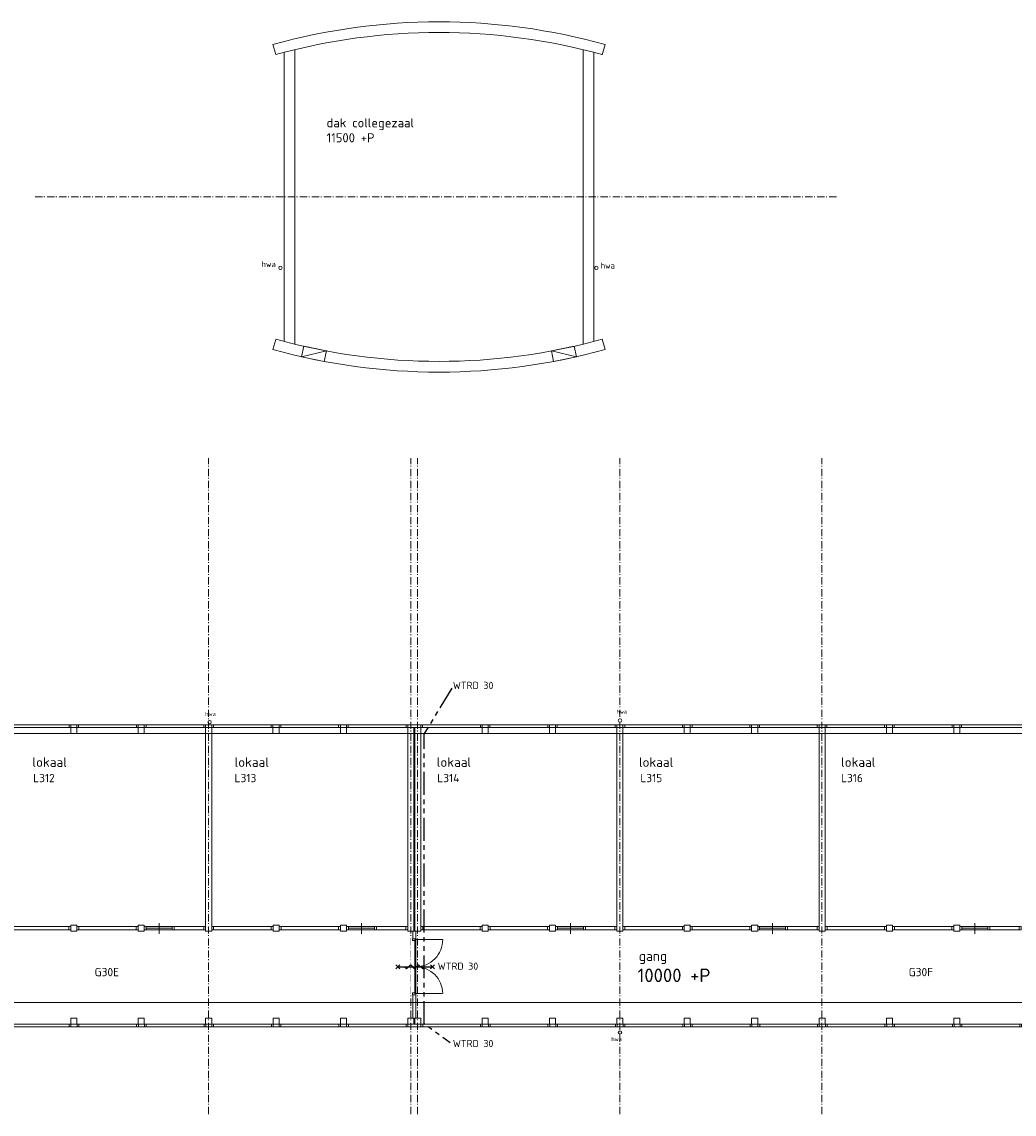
# Model space of a CAD drawing. Header units: millimetres. Extents: x -126050 to 29524, y -41406 to 36511.
# Tile 8 of 14: x -69407 to -35045, y -11650 to 26156. Entities that reach past the tile are written whole.
import ezdxf

# ---------------------------------------------------------------- set-up
doc = ezdxf.new("R2010")
doc.units = ezdxf.units.MM
doc.header["$LTSCALE"] = 100
for name, pattern in [('B0202', [28.125, 18.75, -3.125, 3.125, -3.125]), ('PHANTOM2', [31.75, 15.875, -3.175, 3.175, -3.175, 3.175, -3.175]), ('STYLE_06', [0.416656, 0.25, -0.083313, 0.027771, -0.055573])]:
    doc.linetypes.add(name, pattern=pattern)
for name, color, linetype in [('AL65_BEVEILIGING', 1, 'Continuous'), ('AT25_TEKST', 2, 'Continuous'), ('br.compartimentering', 4, 'B0202')]:
    doc.layers.add(name, color=color, linetype=linetype)
doc.layers.add('None', color=7, linetype='Continuous', lineweight=5)
doc.styles.add('03_100', font='isocpeur.ttf')
doc.styles.add('Tekton Plus Regular', font='isocpeur.ttf')

# ---------------------------------------------------------------- blocks, each defined once
blk = doc.blocks.new('Group-49')
at = {"color": 8, "linetype": 'Continuous', "lineweight": 5}
blk.add_wipeout([(6613.5, -2012.7), (13403.5, -2012.7), (13403.5, -2126.7), (6613.5, -2126.7)], dxfattribs=at).dxf.layer = 'None'
at = {"layer": 'None', "color": 8, "linetype": 'Continuous', "lineweight": 5}
blk.add_lwpolyline([(6613.5, -2012.7), (13403.5, -2012.7), (13403.5, -2126.7), (6613.5, -2126.7)], close=True, dxfattribs=at)
at = {"color": 8, "linetype": 'Continuous', "lineweight": 5}
for points in [[(6613.5, -2012.7), (6680.5, -2012.7), (6680.5, -2126.7), (6613.5, -2126.7)], [(8670.5, -2012.7), (8737.5, -2012.7), (8737.5, -2126.7), (8670.5, -2126.7)], [(8947.5, -2012.7), (9014.5, -2012.7), (9014.5, -2126.7), (8947.5, -2126.7)], [(11003.5, -2012.7), (11070.5, -2012.7), (11070.5, -2126.7), (11003.5, -2126.7)], [(11280.5, -2012.7), (11347.5, -2012.7), (11347.5, -2126.7), (11280.5, -2126.7)], [(12247.5, -2012.7), (12314.5, -2012.7), (12314.5, -2126.7), (12247.5, -2126.7)], [(13336.5, -2012.7), (13403.5, -2012.7), (13403.5, -2126.7), (13336.5, -2126.7)]]:
    blk.add_wipeout(points, dxfattribs=at).dxf.layer = 'None'
at = {"layer": 'None', "color": 8, "linetype": 'Continuous', "lineweight": 5}
for points in [[(6613.5, -2012.7), (6680.5, -2012.7), (6680.5, -2126.7), (6613.5, -2126.7)], [(8670.5, -2012.7), (8737.5, -2012.7), (8737.5, -2126.7), (8670.5, -2126.7)], [(8947.5, -2012.7), (9014.5, -2012.7), (9014.5, -2126.7), (8947.5, -2126.7)], [(11003.5, -2012.7), (11070.5, -2012.7), (11070.5, -2126.7), (11003.5, -2126.7)], [(11280.5, -2012.7), (11347.5, -2012.7), (11347.5, -2126.7), (11280.5, -2126.7)], [(12247.5, -2012.7), (12314.5, -2012.7), (12314.5, -2126.7), (12247.5, -2126.7)], [(13336.5, -2012.7), (13403.5, -2012.7), (13403.5, -2126.7), (13336.5, -2126.7)]]:
    blk.add_lwpolyline(points, close=True, dxfattribs=at)
at = {"color": 8, "linetype": 'Continuous', "lineweight": 5}
blk.add_wipeout([(11347.5, -2069.7), (12247.5, -2069.7), (12247.5, -2126.7), (11347.5, -2126.7)], dxfattribs=at).dxf.layer = 'None'
at = {"layer": 'None', "color": 8, "linetype": 'Continuous', "lineweight": 5}
blk.add_line((11797.5, -1899.7), (11797.5, -2269.7), dxfattribs=at)
blk.add_lwpolyline([(11347.5, -2069.7), (12247.5, -2069.7), (12247.5, -2126.7), (11347.5, -2126.7)], close=True, dxfattribs=at)
blk = doc.blocks.new('Group-50')
at = {"color": 8, "linetype": 'Continuous', "lineweight": 5}
blk.add_wipeout([(13853.5, -2012.7), (20643.5, -2012.7), (20643.5, -2126.7), (13853.5, -2126.7)], dxfattribs=at).dxf.layer = 'None'
at = {"layer": 'None', "color": 8, "linetype": 'Continuous', "lineweight": 5}
blk.add_lwpolyline([(13853.5, -2012.7), (20643.5, -2012.7), (20643.5, -2126.7), (13853.5, -2126.7)], close=True, dxfattribs=at)
at = {"color": 8, "linetype": 'Continuous', "lineweight": 5}
for points in [[(13853.5, -2012.7), (13920.5, -2012.7), (13920.5, -2126.7), (13853.5, -2126.7)], [(15910.5, -2012.7), (15977.5, -2012.7), (15977.5, -2126.7), (15910.5, -2126.7)], [(16187.5, -2012.7), (16254.5, -2012.7), (16254.5, -2126.7), (16187.5, -2126.7)], [(18243.5, -2012.7), (18310.5, -2012.7), (18310.5, -2126.7), (18243.5, -2126.7)], [(18520.5, -2012.7), (18587.5, -2012.7), (18587.5, -2126.7), (18520.5, -2126.7)], [(19487.5, -2012.7), (19554.5, -2012.7), (19554.5, -2126.7), (19487.5, -2126.7)], [(20576.5, -2012.7), (20643.5, -2012.7), (20643.5, -2126.7), (20576.5, -2126.7)]]:
    blk.add_wipeout(points, dxfattribs=at).dxf.layer = 'None'
at = {"layer": 'None', "color": 8, "linetype": 'Continuous', "lineweight": 5}
for points in [[(13853.5, -2012.7), (13920.5, -2012.7), (13920.5, -2126.7), (13853.5, -2126.7)], [(15910.5, -2012.7), (15977.5, -2012.7), (15977.5, -2126.7), (15910.5, -2126.7)], [(16187.5, -2012.7), (16254.5, -2012.7), (16254.5, -2126.7), (16187.5, -2126.7)], [(18243.5, -2012.7), (18310.5, -2012.7), (18310.5, -2126.7), (18243.5, -2126.7)], [(18520.5, -2012.7), (18587.5, -2012.7), (18587.5, -2126.7), (18520.5, -2126.7)], [(19487.5, -2012.7), (19554.5, -2012.7), (19554.5, -2126.7), (19487.5, -2126.7)], [(20576.5, -2012.7), (20643.5, -2012.7), (20643.5, -2126.7), (20576.5, -2126.7)]]:
    blk.add_lwpolyline(points, close=True, dxfattribs=at)
at = {"color": 8, "linetype": 'Continuous', "lineweight": 5}
blk.add_wipeout([(18587.5, -2069.7), (19487.5, -2069.7), (19487.5, -2126.7), (18587.5, -2126.7)], dxfattribs=at).dxf.layer = 'None'
at = {"layer": 'None', "color": 8, "linetype": 'Continuous', "lineweight": 5}
blk.add_line((19037.5, -1899.7), (19037.5, -2269.7), dxfattribs=at)
blk.add_lwpolyline([(18587.5, -2069.7), (19487.5, -2069.7), (19487.5, -2126.7), (18587.5, -2126.7)], close=True, dxfattribs=at)
blk = doc.blocks.new('Group-51')
at = {"color": 8, "linetype": 'Continuous', "lineweight": 5}
blk.add_wipeout([(20853.5, -2012.7), (27643.5, -2012.7), (27643.5, -2126.7), (20853.5, -2126.7)], dxfattribs=at).dxf.layer = 'None'
at = {"layer": 'None', "color": 8, "linetype": 'Continuous', "lineweight": 5}
blk.add_lwpolyline([(20853.5, -2012.7), (27643.5, -2012.7), (27643.5, -2126.7), (20853.5, -2126.7)], close=True, dxfattribs=at)
at = {"color": 8, "linetype": 'Continuous', "lineweight": 5}
for points in [[(20853.5, -2012.7), (20920.5, -2012.7), (20920.5, -2126.7), (20853.5, -2126.7)], [(22910.5, -2012.7), (22977.5, -2012.7), (22977.5, -2126.7), (22910.5, -2126.7)], [(23187.5, -2012.7), (23254.5, -2012.7), (23254.5, -2126.7), (23187.5, -2126.7)], [(25243.5, -2012.7), (25310.5, -2012.7), (25310.5, -2126.7), (25243.5, -2126.7)], [(25520.5, -2012.7), (25587.5, -2012.7), (25587.5, -2126.7), (25520.5, -2126.7)], [(26487.5, -2012.7), (26554.5, -2012.7), (26554.5, -2126.7), (26487.5, -2126.7)], [(27576.5, -2012.7), (27643.5, -2012.7), (27643.5, -2126.7), (27576.5, -2126.7)]]:
    blk.add_wipeout(points, dxfattribs=at).dxf.layer = 'None'
at = {"layer": 'None', "color": 8, "linetype": 'Continuous', "lineweight": 5}
for points in [[(20853.5, -2012.7), (20920.5, -2012.7), (20920.5, -2126.7), (20853.5, -2126.7)], [(22910.5, -2012.7), (22977.5, -2012.7), (22977.5, -2126.7), (22910.5, -2126.7)], [(23187.5, -2012.7), (23254.5, -2012.7), (23254.5, -2126.7), (23187.5, -2126.7)], [(25243.5, -2012.7), (25310.5, -2012.7), (25310.5, -2126.7), (25243.5, -2126.7)], [(25520.5, -2012.7), (25587.5, -2012.7), (25587.5, -2126.7), (25520.5, -2126.7)], [(26487.5, -2012.7), (26554.5, -2012.7), (26554.5, -2126.7), (26487.5, -2126.7)], [(27576.5, -2012.7), (27643.5, -2012.7), (27643.5, -2126.7), (27576.5, -2126.7)]]:
    blk.add_lwpolyline(points, close=True, dxfattribs=at)
at = {"color": 8, "linetype": 'Continuous', "lineweight": 5}
blk.add_wipeout([(25587.5, -2069.7), (26487.5, -2069.7), (26487.5, -2126.7), (25587.5, -2126.7)], dxfattribs=at).dxf.layer = 'None'
at = {"layer": 'None', "color": 8, "linetype": 'Continuous', "lineweight": 5}
blk.add_line((26037.5, -1899.7), (26037.5, -2269.7), dxfattribs=at)
blk.add_lwpolyline([(25587.5, -2069.7), (26487.5, -2069.7), (26487.5, -2126.7), (25587.5, -2126.7)], close=True, dxfattribs=at)
blk = doc.blocks.new('Group-52')
at = {"color": 8, "linetype": 'Continuous', "lineweight": 5}
blk.add_wipeout([(27853.5, -2012.7), (34643.5, -2012.7), (34643.5, -2126.7), (27853.5, -2126.7)], dxfattribs=at).dxf.layer = 'None'
at = {"layer": 'None', "color": 8, "linetype": 'Continuous', "lineweight": 5}
blk.add_lwpolyline([(27853.5, -2012.7), (34643.5, -2012.7), (34643.5, -2126.7), (27853.5, -2126.7)], close=True, dxfattribs=at)
at = {"color": 8, "linetype": 'Continuous', "lineweight": 5}
for points in [[(27853.5, -2012.7), (27920.5, -2012.7), (27920.5, -2126.7), (27853.5, -2126.7)], [(29910.5, -2012.7), (29977.5, -2012.7), (29977.5, -2126.7), (29910.5, -2126.7)], [(30187.5, -2012.7), (30254.5, -2012.7), (30254.5, -2126.7), (30187.5, -2126.7)], [(32243.5, -2012.7), (32310.5, -2012.7), (32310.5, -2126.7), (32243.5, -2126.7)], [(32520.5, -2012.7), (32587.5, -2012.7), (32587.5, -2126.7), (32520.5, -2126.7)], [(33487.5, -2012.7), (33554.5, -2012.7), (33554.5, -2126.7), (33487.5, -2126.7)], [(34576.5, -2012.7), (34643.5, -2012.7), (34643.5, -2126.7), (34576.5, -2126.7)]]:
    blk.add_wipeout(points, dxfattribs=at).dxf.layer = 'None'
at = {"layer": 'None', "color": 8, "linetype": 'Continuous', "lineweight": 5}
for points in [[(27853.5, -2012.7), (27920.5, -2012.7), (27920.5, -2126.7), (27853.5, -2126.7)], [(29910.5, -2012.7), (29977.5, -2012.7), (29977.5, -2126.7), (29910.5, -2126.7)], [(30187.5, -2012.7), (30254.5, -2012.7), (30254.5, -2126.7), (30187.5, -2126.7)], [(32243.5, -2012.7), (32310.5, -2012.7), (32310.5, -2126.7), (32243.5, -2126.7)], [(32520.5, -2012.7), (32587.5, -2012.7), (32587.5, -2126.7), (32520.5, -2126.7)], [(33487.5, -2012.7), (33554.5, -2012.7), (33554.5, -2126.7), (33487.5, -2126.7)], [(34576.5, -2012.7), (34643.5, -2012.7), (34643.5, -2126.7), (34576.5, -2126.7)]]:
    blk.add_lwpolyline(points, close=True, dxfattribs=at)
at = {"color": 8, "linetype": 'Continuous', "lineweight": 5}
blk.add_wipeout([(32587.5, -2069.7), (33487.5, -2069.7), (33487.5, -2126.7), (32587.5, -2126.7)], dxfattribs=at).dxf.layer = 'None'
at = {"layer": 'None', "color": 8, "linetype": 'Continuous', "lineweight": 5}
blk.add_line((33037.5, -1899.7), (33037.5, -2269.7), dxfattribs=at)
blk.add_lwpolyline([(32587.5, -2069.7), (33487.5, -2069.7), (33487.5, -2126.7), (32587.5, -2126.7)], close=True, dxfattribs=at)
blk = doc.blocks.new('Group-54')
at = {"color": 8, "linetype": 'Continuous', "lineweight": 5}
blk.add_wipeout([(-386.5, -2012.7), (6403.5, -2012.7), (6403.5, -2126.7), (-386.5, -2126.7)], dxfattribs=at).dxf.layer = 'None'
at = {"layer": 'None', "color": 8, "linetype": 'Continuous', "lineweight": 5}
blk.add_lwpolyline([(-386.5, -2012.7), (6403.5, -2012.7), (6403.5, -2126.7), (-386.5, -2126.7)], close=True, dxfattribs=at)
at = {"color": 8, "linetype": 'Continuous', "lineweight": 5}
for points in [[(-386.5, -2012.7), (-319.5, -2012.7), (-319.5, -2126.7), (-386.5, -2126.7)], [(1670.5, -2012.7), (1737.5, -2012.7), (1737.5, -2126.7), (1670.5, -2126.7)], [(1947.5, -2012.7), (2014.5, -2012.7), (2014.5, -2126.7), (1947.5, -2126.7)], [(4003.5, -2012.7), (4070.5, -2012.7), (4070.5, -2126.7), (4003.5, -2126.7)], [(4280.5, -2012.7), (4347.5, -2012.7), (4347.5, -2126.7), (4280.5, -2126.7)], [(5247.5, -2012.7), (5314.5, -2012.7), (5314.5, -2126.7), (5247.5, -2126.7)], [(6336.5, -2012.7), (6403.5, -2012.7), (6403.5, -2126.7), (6336.5, -2126.7)]]:
    blk.add_wipeout(points, dxfattribs=at).dxf.layer = 'None'
at = {"layer": 'None', "color": 8, "linetype": 'Continuous', "lineweight": 5}
for points in [[(-386.5, -2012.7), (-319.5, -2012.7), (-319.5, -2126.7), (-386.5, -2126.7)], [(1670.5, -2012.7), (1737.5, -2012.7), (1737.5, -2126.7), (1670.5, -2126.7)], [(1947.5, -2012.7), (2014.5, -2012.7), (2014.5, -2126.7), (1947.5, -2126.7)], [(4003.5, -2012.7), (4070.5, -2012.7), (4070.5, -2126.7), (4003.5, -2126.7)], [(4280.5, -2012.7), (4347.5, -2012.7), (4347.5, -2126.7), (4280.5, -2126.7)], [(5247.5, -2012.7), (5314.5, -2012.7), (5314.5, -2126.7), (5247.5, -2126.7)], [(6336.5, -2012.7), (6403.5, -2012.7), (6403.5, -2126.7), (6336.5, -2126.7)]]:
    blk.add_lwpolyline(points, close=True, dxfattribs=at)
at = {"color": 8, "linetype": 'Continuous', "lineweight": 5}
blk.add_wipeout([(4347.5, -2069.7), (5247.5, -2069.7), (5247.5, -2126.7), (4347.5, -2126.7)], dxfattribs=at).dxf.layer = 'None'
at = {"layer": 'None', "color": 8, "linetype": 'Continuous', "lineweight": 5}
blk.add_line((4797.5, -1899.7), (4797.5, -2269.7), dxfattribs=at)
blk.add_lwpolyline([(4347.5, -2069.7), (5247.5, -2069.7), (5247.5, -2126.7), (4347.5, -2126.7)], close=True, dxfattribs=at)
blk = doc.blocks.new('Group-58')
at = {"color": 8, "linetype": 'Continuous', "lineweight": 5}
blk.add_wipeout([(-7305.5, -5397.7), (41538.5, -5397.7), (41538.5, -5487.7), (-7305.5, -5487.7)], dxfattribs=at).dxf.layer = 'None'
at = {"layer": 'None', "color": 8, "linetype": 'Continuous', "lineweight": 5}
blk.add_lwpolyline([(-7305.5, -5397.7), (41538.5, -5397.7), (41538.5, -5487.7), (-7305.5, -5487.7)], close=True, dxfattribs=at)
at = {"color": 8, "linetype": 'Continuous', "lineweight": 5}
for points in [[(-7325.5, -5396.7), (-7265.5, -5396.7), (-7265.5, -5486.7), (-7325.5, -5486.7)], [(-5322.5, -5397.7), (-5262.5, -5397.7), (-5262.5, -5487.7), (-5322.5, -5487.7)], [(-5051.5, -5397.7), (-4992.5, -5397.7), (-4992.5, -5487.7), (-5051.5, -5487.7)], [(-2988.5, -5397.7), (-2928.5, -5397.7), (-2928.5, -5487.7), (-2988.5, -5487.7)], [(-2718.5, -5397.7), (-2658.5, -5397.7), (-2658.5, -5487.7), (-2718.5, -5487.7)], [(-654.5, -5397.7), (-594.5, -5397.7), (-594.5, -5487.7), (-654.5, -5487.7)], [(-384.5, -5397.7), (-324.5, -5397.7), (-324.5, -5487.7), (-384.5, -5487.7)], [(1679.5, -5397.7), (1739.5, -5397.7), (1739.5, -5487.7), (1679.5, -5487.7)], [(1949.5, -5397.7), (2009.5, -5397.7), (2009.5, -5487.7), (1949.5, -5487.7)], [(4013.5, -5397.7), (4073.5, -5397.7), (4073.5, -5487.7), (4013.5, -5487.7)], [(4283.5, -5397.7), (4343.5, -5397.7), (4343.5, -5487.7), (4283.5, -5487.7)], [(6347.5, -5397.7), (6407.5, -5397.7), (6407.5, -5487.7), (6347.5, -5487.7)], [(6617.5, -5397.7), (6677.5, -5397.7), (6677.5, -5487.7), (6617.5, -5487.7)], [(8681.5, -5397.7), (8741.5, -5397.7), (8741.5, -5487.7), (8681.5, -5487.7)], [(8951.5, -5397.7), (9011.5, -5397.7), (9011.5, -5487.7), (8951.5, -5487.7)], [(11015.5, -5397.7), (11075.5, -5397.7), (11075.5, -5487.7), (11015.5, -5487.7)], [(11285.5, -5397.7), (11345.5, -5397.7), (11345.5, -5487.7), (11285.5, -5487.7)], [(13349.5, -5397.7), (13409.5, -5397.7), (13409.5, -5487.7), (13349.5, -5487.7)], [(13859.5, -5397.7), (13919.5, -5397.7), (13919.5, -5487.7), (13859.5, -5487.7)], [(15923.5, -5397.7), (15983.5, -5397.7), (15983.5, -5487.7), (15923.5, -5487.7)], [(16193.5, -5397.7), (16253.5, -5397.7), (16253.5, -5487.7), (16193.5, -5487.7)], [(18257.5, -5397.7), (18317.5, -5397.7), (18317.5, -5487.7), (18257.5, -5487.7)], [(18527.5, -5397.7), (18587.5, -5397.7), (18587.5, -5487.7), (18527.5, -5487.7)], [(20591.5, -5397.7), (20651.5, -5397.7), (20651.5, -5487.7), (20591.5, -5487.7)], [(20861.5, -5397.7), (20921.5, -5397.7), (20921.5, -5487.7), (20861.5, -5487.7)], [(22925.5, -5397.7), (22985.5, -5397.7), (22985.5, -5487.7), (22925.5, -5487.7)], [(23195.5, -5397.7), (23255.5, -5397.7), (23255.5, -5487.7), (23195.5, -5487.7)], [(25259.5, -5397.7), (25319.5, -5397.7), (25319.5, -5487.7), (25259.5, -5487.7)], [(25529.5, -5397.7), (25589.5, -5397.7), (25589.5, -5487.7), (25529.5, -5487.7)], [(27593.5, -5397.7), (27653.5, -5397.7), (27653.5, -5487.7), (27593.5, -5487.7)], [(27863.5, -5397.7), (27923.5, -5397.7), (27923.5, -5487.7), (27863.5, -5487.7)], [(29927.5, -5397.7), (29987.5, -5397.7), (29987.5, -5487.7), (29927.5, -5487.7)], [(30197.5, -5397.7), (30257.5, -5397.7), (30257.5, -5487.7), (30197.5, -5487.7)], [(32261.5, -5397.7), (32321.5, -5397.7), (32321.5, -5487.7), (32261.5, -5487.7)], [(32531.5, -5397.7), (32591.5, -5397.7), (32591.5, -5487.7), (32531.5, -5487.7)], [(34595.5, -5397.7), (34655.5, -5397.7), (34655.5, -5487.7), (34595.5, -5487.7)], [(34865.5, -5397.7), (34925.5, -5397.7), (34925.5, -5487.7), (34865.5, -5487.7)], [(36929.5, -5397.7), (36989.5, -5397.7), (36989.5, -5487.7), (36929.5, -5487.7)], [(37199.5, -5397.7), (37259.5, -5397.7), (37259.5, -5487.7), (37199.5, -5487.7)], [(39263.5, -5397.7), (39323.5, -5397.7), (39323.5, -5487.7), (39263.5, -5487.7)], [(39533.5, -5397.7), (39593.5, -5397.7), (39593.5, -5487.7), (39533.5, -5487.7)], [(41478.5, -5397.7), (41538.5, -5397.7), (41538.5, -5487.7), (41478.5, -5487.7)]]:
    blk.add_wipeout(points, dxfattribs=at).dxf.layer = 'None'
at = {"layer": 'None', "color": 8, "linetype": 'Continuous', "lineweight": 5}
for points in [[(-7325.5, -5396.7), (-7265.5, -5396.7), (-7265.5, -5486.7), (-7325.5, -5486.7)], [(-5322.5, -5397.7), (-5262.5, -5397.7), (-5262.5, -5487.7), (-5322.5, -5487.7)], [(-5051.5, -5397.7), (-4992.5, -5397.7), (-4992.5, -5487.7), (-5051.5, -5487.7)], [(-2988.5, -5397.7), (-2928.5, -5397.7), (-2928.5, -5487.7), (-2988.5, -5487.7)], [(-2718.5, -5397.7), (-2658.5, -5397.7), (-2658.5, -5487.7), (-2718.5, -5487.7)], [(-654.5, -5397.7), (-594.5, -5397.7), (-594.5, -5487.7), (-654.5, -5487.7)], [(-384.5, -5397.7), (-324.5, -5397.7), (-324.5, -5487.7), (-384.5, -5487.7)], [(1679.5, -5397.7), (1739.5, -5397.7), (1739.5, -5487.7), (1679.5, -5487.7)], [(1949.5, -5397.7), (2009.5, -5397.7), (2009.5, -5487.7), (1949.5, -5487.7)], [(4013.5, -5397.7), (4073.5, -5397.7), (4073.5, -5487.7), (4013.5, -5487.7)], [(4283.5, -5397.7), (4343.5, -5397.7), (4343.5, -5487.7), (4283.5, -5487.7)], [(6347.5, -5397.7), (6407.5, -5397.7), (6407.5, -5487.7), (6347.5, -5487.7)], [(6617.5, -5397.7), (6677.5, -5397.7), (6677.5, -5487.7), (6617.5, -5487.7)], [(8681.5, -5397.7), (8741.5, -5397.7), (8741.5, -5487.7), (8681.5, -5487.7)], [(8951.5, -5397.7), (9011.5, -5397.7), (9011.5, -5487.7), (8951.5, -5487.7)], [(11015.5, -5397.7), (11075.5, -5397.7), (11075.5, -5487.7), (11015.5, -5487.7)], [(11285.5, -5397.7), (11345.5, -5397.7), (11345.5, -5487.7), (11285.5, -5487.7)], [(13349.5, -5397.7), (13409.5, -5397.7), (13409.5, -5487.7), (13349.5, -5487.7)], [(13859.5, -5397.7), (13919.5, -5397.7), (13919.5, -5487.7), (13859.5, -5487.7)], [(15923.5, -5397.7), (15983.5, -5397.7), (15983.5, -5487.7), (15923.5, -5487.7)], [(16193.5, -5397.7), (16253.5, -5397.7), (16253.5, -5487.7), (16193.5, -5487.7)], [(18257.5, -5397.7), (18317.5, -5397.7), (18317.5, -5487.7), (18257.5, -5487.7)], [(18527.5, -5397.7), (18587.5, -5397.7), (18587.5, -5487.7), (18527.5, -5487.7)], [(20591.5, -5397.7), (20651.5, -5397.7), (20651.5, -5487.7), (20591.5, -5487.7)], [(20861.5, -5397.7), (20921.5, -5397.7), (20921.5, -5487.7), (20861.5, -5487.7)], [(22925.5, -5397.7), (22985.5, -5397.7), (22985.5, -5487.7), (22925.5, -5487.7)], [(23195.5, -5397.7), (23255.5, -5397.7), (23255.5, -5487.7), (23195.5, -5487.7)], [(25259.5, -5397.7), (25319.5, -5397.7), (25319.5, -5487.7), (25259.5, -5487.7)], [(25529.5, -5397.7), (25589.5, -5397.7), (25589.5, -5487.7), (25529.5, -5487.7)], [(27593.5, -5397.7), (27653.5, -5397.7), (27653.5, -5487.7), (27593.5, -5487.7)], [(27863.5, -5397.7), (27923.5, -5397.7), (27923.5, -5487.7), (27863.5, -5487.7)], [(29927.5, -5397.7), (29987.5, -5397.7), (29987.5, -5487.7), (29927.5, -5487.7)], [(30197.5, -5397.7), (30257.5, -5397.7), (30257.5, -5487.7), (30197.5, -5487.7)], [(32261.5, -5397.7), (32321.5, -5397.7), (32321.5, -5487.7), (32261.5, -5487.7)], [(32531.5, -5397.7), (32591.5, -5397.7), (32591.5, -5487.7), (32531.5, -5487.7)], [(34595.5, -5397.7), (34655.5, -5397.7), (34655.5, -5487.7), (34595.5, -5487.7)], [(34865.5, -5397.7), (34925.5, -5397.7), (34925.5, -5487.7), (34865.5, -5487.7)], [(36929.5, -5397.7), (36989.5, -5397.7), (36989.5, -5487.7), (36929.5, -5487.7)], [(37199.5, -5397.7), (37259.5, -5397.7), (37259.5, -5487.7), (37199.5, -5487.7)], [(39263.5, -5397.7), (39323.5, -5397.7), (39323.5, -5487.7), (39263.5, -5487.7)], [(39533.5, -5397.7), (39593.5, -5397.7), (39593.5, -5487.7), (39533.5, -5487.7)], [(41478.5, -5397.7), (41538.5, -5397.7), (41538.5, -5487.7), (41478.5, -5487.7)]]:
    blk.add_lwpolyline(points, close=True, dxfattribs=at)
blk = doc.blocks.new('Group-61')
at = {"color": 8, "linetype": 'Continuous', "lineweight": 5}
blk.add_wipeout([(20796, 5156), (20812, 5113), (20792, 5071), (20749, 5055), (20708, 5074), (20691, 5117), (20710, 5159), (20754, 5175)], dxfattribs=at).dxf.layer = 'None'
at = {"layer": 'None', "color": 8, "linetype": 'Continuous', "lineweight": 5}
blk.add_circle((20752, 5115), 60.1, dxfattribs=at)
at = {"layer": 'None', "color": 8, "insert": (20632, 5491), "char_height": 279.98, "attachment_point": 1, "line_spacing_factor": 0.979769, "style": 'Tekton Plus Regular'}
blk.add_mtext('{\\H0.5036x;\\lhwa}', dxfattribs=at)
blk = doc.blocks.new('Group-62')
at = {"color": 8, "linetype": 'Continuous', "lineweight": 5}
blk.add_wipeout([(6584, 5097), (6600, 5054), (6580, 5012), (6537, 4996), (6496, 5015), (6479, 5058), (6498, 5100), (6542, 5116)], dxfattribs=at).dxf.layer = 'None'
at = {"layer": 'None', "color": 8, "linetype": 'Continuous', "lineweight": 5}
blk.add_circle((6540, 5056), 60.1, dxfattribs=at)
at = {"layer": 'None', "color": 8, "insert": (6388, 5413), "char_height": 279.98, "attachment_point": 1, "line_spacing_factor": 0.979769, "style": 'Tekton Plus Regular'}
blk.add_mtext('{\\H0.5036x;\\lhwa}', dxfattribs=at)
blk = doc.blocks.new('Group-70')
at = {"color": 8, "linetype": 'Continuous', "lineweight": 5}
blk.add_wipeout([(20793, -5639), (20812, -5680), (20797, -5723), (20755, -5742), (20713, -5727), (20693, -5686), (20709, -5643), (20750, -5623)], dxfattribs=at).dxf.layer = 'None'
at = {"layer": 'None', "color": 8, "linetype": 'Continuous', "lineweight": 5}
blk.add_circle((20752, -5683), 59.5, dxfattribs=at)
at = {"layer": 'None', "color": 8, "insert": (20452, -5843), "char_height": 280.65, "attachment_point": 1, "line_spacing_factor": 0.979769, "style": 'Tekton Plus Regular'}
blk.add_mtext('{\\H0.5024x;\\lhwa}', dxfattribs=at)
blk = doc.blocks.new('30 RW')
at = {"layer": 'AL65_BEVEILIGING'}
for p, q in [((-671, -71), (-529, 71)), ((-671, 71), (-529, -71)), ((-600, 0), (600, 0)), ((529, 71), (671, -71)), ((529, -71), (671, 71))]:
    blk.add_line(p, q, dxfattribs=at)
blk.add_lwpolyline([(-377, 0), (-307, -71), (-165, 71), (-24, -71), (118, 71), (259, -71), (330, 0)], dxfattribs=at)
at = {"layer": 'AL65_BEVEILIGING', "style": '03_100'}
blk.add_text('WTRD 30', height=250, dxfattribs=at).set_placement((777, -104))

msp = doc.modelspace()

# ---------------------------------------------------------------- linework, layer by layer
at = {"layer": 'None', "color": 140, "linetype": 'Continuous', "lineweight": 15}
for p, q in [((-60716, 25372), (-60613, 25025)), ((-49212, 25375), (-49311, 25018)), ((-59958, 25192), (-59958, 15001)), ((-49970, 25183), (-49970, 15001)), ((-60716, 14816), (-60613, 15162)), ((-49212, 14813), (-49311, 15169))]:
    msp.add_line(p, q, dxfattribs=at)
at = {"layer": 'None', "color": 8, "linetype": 'STYLE_06', "lineweight": 5, "ltscale": 10}
msp.add_line((-41197, 20095), (-68959, 20095), dxfattribs=at)
at = {"layer": 'None', "color": 8, "linetype": 'Continuous', "lineweight": 5}
for p, q in [((-59958, 19376), (-59955, 19377)), ((-59958, 19376), (-59955, 19375)), ((-58856, 14765), (-59722, 14564)), ((-51070, 14765), (-50204, 14564)), ((-27914, -7785), (-76746, -7785))]:
    msp.add_line(p, q, dxfattribs=at)
for points in [[(-59646, 14931), (-58856, 14765), (-58934, 14398), (-59722, 14564)], [(-50280, 14931), (-51070, 14765), (-50992, 14398), (-50204, 14564)]]:
    msp.add_lwpolyline(points, close=True, dxfattribs=at)
at = {"layer": 'None', "color": 140, "linetype": 'Continuous', "lineweight": 15}
for centre, radius, start, end in [((-54963, 4599), 21557, 74.5274, 105.4778), ((-54963, 4599), 21190, 74.5274, 105.4614), ((-54963, 35594), 21190, 254.5412, 285.4701), ((-54963, 35594), 21560, 254.5237, 285.4738)]:
    msp.add_arc(centre, radius, start, end, dxfattribs=at)

# ---------------------------------------------------------------- block references
at = {"layer": 'None', "color": 7}
for name in ['Group-54', 'Group-49', 'Group-50', 'Group-51', 'Group-52']:
    msp.add_blockref(name, (-69446, -3138), dxfattribs=at)

# ---------------------------------------------------------------- texts
at = {"layer": 'AT25_TEKST', "style": '03_100'}
for p in [(-54482, 3065), (-54482, -9330)]:
    msp.add_text('WTRD 30', height=250, dxfattribs=at).set_placement(p)

# ---------------------------------------------------------------- wipeouts: each hides what was drawn before it
at = {"color": 1, "linetype": 'Continuous', "lineweight": 35}
for points in [[(-58853, 21872), (-55983, 21872), (-55983, 22900), (-58853, 22900)], [(-69042, 246), (-67905, 246), (-67905, 779), (-69042, 779)], [(-62042, 246), (-60905, 246), (-60905, 779), (-62042, 779)], [(-55042, 246), (-53905, 246), (-53905, 779), (-55042, 779)], [(-48042, 246), (-46905, 246), (-46905, 779), (-48042, 779)], [(-41042, 246), (-39905, 246), (-39905, 779), (-41042, 779)], [(-48042, -6475), (-47054, -6475), (-47054, -5926), (-48042, -5926)]]:
    msp.add_wipeout(points, dxfattribs=at).dxf.layer = 'None'
at = {"color": 140, "linetype": 'Continuous', "lineweight": 15}
for points in [[(-60497, 17684), (-60455, 17702), (-60413, 17686), (-60395, 17644), (-60411, 17602), (-60453, 17584), (-60495, 17600), (-60513, 17642)], [(-49466, 17684), (-49450, 17641), (-49469, 17599), (-49512, 17583), (-49554, 17602), (-49570, 17645), (-49551, 17687), (-49508, 17703)], [(-67710, 1735), (-67500, 1735), (-67500, 1525), (-67710, 1525)], [(-65376, 1735), (-65166, 1735), (-65166, 1525), (-65376, 1525)], [(-63042, 1735), (-62832, 1735), (-62832, 1525), (-63042, 1525)], [(-60710, 1735), (-60500, 1735), (-60500, 1525), (-60710, 1525)], [(-58376, 1735), (-58166, 1735), (-58166, 1525), (-58376, 1525)], [(-55802, 1735), (-55592, 1735), (-55592, 1525), (-55802, 1525)], [(-53470, 1735), (-53260, 1735), (-53260, 1525), (-53470, 1525)], [(-51136, 1735), (-50926, 1735), (-50926, 1525), (-51136, 1525)], [(-48802, 1735), (-48592, 1735), (-48592, 1525), (-48802, 1525)], [(-46470, 1735), (-46260, 1735), (-46260, 1525), (-46470, 1525)], [(-44136, 1735), (-43926, 1735), (-43926, 1525), (-44136, 1525)], [(-41802, 1735), (-41592, 1735), (-41592, 1525), (-41802, 1525)], [(-39470, 1735), (-39260, 1735), (-39260, 1525), (-39470, 1525)], [(-37136, 1735), (-36926, 1735), (-36926, 1525), (-37136, 1525)], [(-63042, -8326), (-62832, -8326), (-62832, -8536), (-63042, -8536)], [(-55802, -8326), (-55592, -8326), (-55592, -8536), (-55802, -8536)], [(-48802, -8326), (-48592, -8326), (-48592, -8536), (-48802, -8536)], [(-41802, -8326), (-41592, -8326), (-41592, -8536), (-41802, -8536)]]:
    msp.add_wipeout(points, dxfattribs=at).dxf.layer = 'None'
at = {"color": 92, "linetype": 'Continuous', "lineweight": 25}
for points in [[(-66887, -6985), (-65819, -6985), (-65819, -6519), (-66887, -6519)], [(-38699, -6985), (-37648, -6985), (-37648, -6519), (-38699, -6519)]]:
    msp.add_wipeout(points, dxfattribs=at).dxf.layer = 'None'

# ---------------------------------------------------------------- next in the draw order: linework, layer by layer
at = {"layer": 'None', "color": 140, "linetype": 'Continuous', "lineweight": 15}
for p, q in [((-60328, 25099), (-60328, 15094)), ((-49600, 25092), (-49600, 15094))]:
    msp.add_line(p, q, dxfattribs=at)
for points in [[(-67710, 1735), (-67500, 1735), (-67500, 1525), (-67710, 1525)], [(-65376, 1735), (-65166, 1735), (-65166, 1525), (-65376, 1525)], [(-63042, 1735), (-62832, 1735), (-62832, 1525), (-63042, 1525)], [(-60710, 1735), (-60500, 1735), (-60500, 1525), (-60710, 1525)], [(-58376, 1735), (-58166, 1735), (-58166, 1525), (-58376, 1525)], [(-55802, 1735), (-55592, 1735), (-55592, 1525), (-55802, 1525)], [(-53470, 1735), (-53260, 1735), (-53260, 1525), (-53470, 1525)], [(-51136, 1735), (-50926, 1735), (-50926, 1525), (-51136, 1525)], [(-48802, 1735), (-48592, 1735), (-48592, 1525), (-48802, 1525)], [(-46470, 1735), (-46260, 1735), (-46260, 1525), (-46470, 1525)], [(-44136, 1735), (-43926, 1735), (-43926, 1525), (-44136, 1525)], [(-41802, 1735), (-41592, 1735), (-41592, 1525), (-41802, 1525)], [(-39470, 1735), (-39260, 1735), (-39260, 1525), (-39470, 1525)], [(-37136, 1735), (-36926, 1735), (-36926, 1525), (-37136, 1525)], [(-63042, -8326), (-62832, -8326), (-62832, -8536), (-63042, -8536)], [(-55802, -8326), (-55592, -8326), (-55592, -8536), (-55802, -8536)], [(-48802, -8326), (-48592, -8326), (-48592, -8536), (-48802, -8536)], [(-41802, -8326), (-41592, -8326), (-41592, -8536), (-41802, -8536)]]:
    msp.add_lwpolyline(points, close=True, dxfattribs=at)
for centre, radius in [((-60454, 17643), 59.4), ((-49510, 17643), 60.1)]:
    msp.add_circle(centre, radius, dxfattribs=at)

# ---------------------------------------------------------------- next in the draw order: texts
at = {"layer": 'None', "color": 1, "attachment_point": 1, "style": 'Tekton Plus Regular'}
for s, insert, char_height, line_spacing_factor in [('dak collegezaal\\P11500 +P', (-58853, 22820), 316.56, 0.98082), ('lokaal', (-69042, 698), 328.5, 0.978292), ('lokaal', (-62042, 698), 328.5, 0.978292), ('lokaal', (-55042, 698), 328.5, 0.978292), ('lokaal', (-48042, 698), 328.5, 0.978292), ('lokaal', (-41042, 698), 328.5, 0.978292), ('gang', (-48042, -6010), 338.5, 0.978292)]:
    msp.add_mtext(s, dxfattribs=dict(at, insert=insert, char_height=char_height, line_spacing_factor=line_spacing_factor))
at = {"layer": 'None', "color": 43, "char_height": 211.5, "attachment_point": 1, "line_spacing_factor": 0.980773, "style": 'Tekton Plus Regular'}
for insert in [(-61109, 17877), (-49366, 17826)]:
    msp.add_mtext('hwa', dxfattribs=dict(at, insert=insert))
at = {"layer": 'None', "color": 92, "char_height": 286.4, "attachment_point": 1, "line_spacing_factor": 0.978292, "style": 'Tekton Plus Regular'}
for s, insert in [('G30E', (-66887, -6590)), ('G30F', (-38699, -6590))]:
    msp.add_mtext(s, dxfattribs=dict(at, insert=insert))

# ---------------------------------------------------------------- next in the draw order: wipeouts: each hides what was drawn before it
at = {"color": 140, "linetype": 'Continuous', "lineweight": 15}
for points in [[(-67708, -5103), (-67498, -5103), (-67498, -5313), (-67708, -5313)], [(-65376, -5103), (-65166, -5103), (-65166, -5313), (-65376, -5313)], [(-60708, -5103), (-60498, -5103), (-60498, -5313), (-60708, -5313)], [(-58376, -5103), (-58166, -5103), (-58166, -5313), (-58376, -5313)], [(-53468, -5103), (-53258, -5103), (-53258, -5313), (-53468, -5313)], [(-51136, -5103), (-50926, -5103), (-50926, -5313), (-51136, -5313)], [(-46470, -5103), (-46260, -5103), (-46260, -5313), (-46470, -5313)], [(-44136, -5103), (-43926, -5103), (-43926, -5313), (-44136, -5313)], [(-39470, -5103), (-39260, -5103), (-39260, -5313), (-39470, -5313)], [(-37136, -5103), (-36926, -5103), (-36926, -5313), (-37136, -5313)]]:
    msp.add_wipeout(points, dxfattribs=at).dxf.layer = 'None'

# ---------------------------------------------------------------- next in the draw order: linework, layer by layer
at = {"layer": 'None', "color": 140, "linetype": 'Continuous', "lineweight": 15}
for points in [[(-67708, -5103), (-67498, -5103), (-67498, -5313), (-67708, -5313)], [(-65376, -5103), (-65166, -5103), (-65166, -5313), (-65376, -5313)], [(-60708, -5103), (-60498, -5103), (-60498, -5313), (-60708, -5313)], [(-58376, -5103), (-58166, -5103), (-58166, -5313), (-58376, -5313)], [(-53468, -5103), (-53258, -5103), (-53258, -5313), (-53468, -5313)], [(-51136, -5103), (-50926, -5103), (-50926, -5313), (-51136, -5313)], [(-46470, -5103), (-46260, -5103), (-46260, -5313), (-46470, -5313)], [(-44136, -5103), (-43926, -5103), (-43926, -5313), (-44136, -5313)], [(-39470, -5103), (-39260, -5103), (-39260, -5313), (-39470, -5313)], [(-37136, -5103), (-36926, -5103), (-36926, -5313), (-37136, -5313)]]:
    msp.add_lwpolyline(points, close=True, dxfattribs=at)

# ---------------------------------------------------------------- next in the draw order: wipeouts: each hides what was drawn before it
at = {"color": 140, "linetype": 'Continuous', "lineweight": 15}
for points in [[(-56042, 1735), (-55832, 1735), (-55832, 1525), (-56042, 1525)], [(-56042, -8326), (-55832, -8326), (-55832, -8536), (-56042, -8536)]]:
    msp.add_wipeout(points, dxfattribs=at).dxf.layer = 'None'
at = {"color": 92, "linetype": 'Continuous', "lineweight": 25}
for points in [[(-69014, -268), (-68205, -268), (-68205, 197), (-69014, 197)], [(-62041, -268), (-61210, -268), (-61210, 197), (-62041, 197)], [(-55022, -268), (-54199, -268), (-54199, 197), (-55022, 197)], [(-47991, -268), (-47169, -268), (-47169, 197), (-47991, 197)], [(-41041, -268), (-40184, -268), (-40184, 197), (-41041, 197)]]:
    msp.add_wipeout(points, dxfattribs=at).dxf.layer = 'None'
at = {"color": 6, "linetype": 'Continuous', "lineweight": 50}
msp.add_wipeout([(-48086, -7256), (-45156, -7256), (-45156, -6494), (-48086, -6494)], dxfattribs=at).dxf.layer = 'None'

# ---------------------------------------------------------------- next in the draw order: linework, layer by layer
at = {"layer": 'None', "color": 140, "linetype": 'Continuous', "lineweight": 15}
msp.add_line((-27718, 1525), (-76746, 1525), dxfattribs=at)
for points in [[(-56042, 1735), (-55832, 1735), (-55832, 1525), (-56042, 1525)], [(-56042, -8326), (-55832, -8326), (-55832, -8536), (-56042, -8536)]]:
    msp.add_lwpolyline(points, close=True, dxfattribs=at)

# ---------------------------------------------------------------- next in the draw order: texts
at = {"layer": 'None', "color": 92, "char_height": 286.4, "attachment_point": 1, "line_spacing_factor": 0.978292, "style": 'Tekton Plus Regular'}
for s, insert in [('L312', (-69014, 126)), ('L313', (-62041, 126)), ('L314', (-55022, 126)), ('L315', (-47991, 126)), ('L316', (-41041, 126))]:
    msp.add_mtext(s, dxfattribs=dict(at, insert=insert))
at = {"layer": 'None', "color": 6, "insert": (-48086, -6610), "char_height": 469.5, "attachment_point": 1, "line_spacing_factor": 0.978292, "style": 'Tekton Plus Regular'}
msp.add_mtext('10000 +P', dxfattribs=at)

# ---------------------------------------------------------------- next in the draw order: block references
at = {"layer": 'None', "color": 7}
msp.add_blockref('Group-58', (-69446, -3138), dxfattribs=at)

# ---------------------------------------------------------------- next in the draw order: wipeouts: each hides what was drawn before it
at = {"color": 8, "linetype": 'Continuous', "lineweight": 5}
msp.add_wipeout([(-76772, 1825), (-27908, 1825), (-27908, 1735), (-76772, 1735)], dxfattribs=at).dxf.layer = 'None'
at = {"color": 140, "linetype": 'Continuous', "lineweight": 15}
for points in [[(-63042, 1525), (-62832, 1525), (-62832, -5313), (-63042, -5313)], [(-56042, 1525), (-55832, 1525), (-55832, -5313), (-56042, -5313)], [(-48802, 1525), (-48802, -5313), (-48592, -5313), (-48592, 1525)], [(-41802, 1525), (-41592, 1525), (-41592, -5313), (-41802, -5313)]]:
    msp.add_wipeout(points, dxfattribs=at).dxf.layer = 'None'

# ---------------------------------------------------------------- next in the draw order: linework, layer by layer
at = {"layer": 'None', "color": 8, "linetype": 'Continuous', "lineweight": 5}
msp.add_lwpolyline([(-76772, 1825), (-27908, 1825), (-27908, 1735), (-76772, 1735)], close=True, dxfattribs=at)
at = {"layer": 'None', "color": 140, "linetype": 'Continuous', "lineweight": 15}
for points in [[(-63042, 1525), (-62832, 1525), (-62832, -5313), (-63042, -5313)], [(-56042, 1525), (-55832, 1525), (-55832, -5313), (-56042, -5313)], [(-48802, 1525), (-48802, -5313), (-48592, -5313), (-48592, 1525)], [(-41802, 1525), (-41592, 1525), (-41592, -5313), (-41802, -5313)]]:
    msp.add_lwpolyline(points, close=True, dxfattribs=at)

# ---------------------------------------------------------------- next in the draw order: block references
at = {"layer": 'None', "color": 7}
msp.add_blockref('Group-70', (-69446, -3138), dxfattribs=at)

# ---------------------------------------------------------------- next in the draw order: wipeouts: each hides what was drawn before it
at = {"color": 140, "linetype": 'Continuous', "lineweight": 15}
for points in [[(-67708, -8326), (-67498, -8326), (-67498, -8536), (-67708, -8536)], [(-65376, -8326), (-65166, -8326), (-65166, -8536), (-65376, -8536)], [(-60708, -8326), (-60498, -8326), (-60498, -8536), (-60708, -8536)], [(-58376, -8326), (-58166, -8326), (-58166, -8536), (-58376, -8536)], [(-53468, -8326), (-53258, -8326), (-53258, -8536), (-53468, -8536)], [(-51136, -8326), (-50926, -8326), (-50926, -8536), (-51136, -8536)], [(-46470, -8326), (-46260, -8326), (-46260, -8536), (-46470, -8536)], [(-44136, -8326), (-43926, -8326), (-43926, -8536), (-44136, -8536)], [(-39470, -8326), (-39260, -8326), (-39260, -8536), (-39470, -8536)], [(-37136, -8326), (-36926, -8326), (-36926, -8536), (-37136, -8536)]]:
    msp.add_wipeout(points, dxfattribs=at).dxf.layer = 'None'

# ---------------------------------------------------------------- next in the draw order: linework, layer by layer
at = {"layer": 'None', "color": 140, "linetype": 'Continuous', "lineweight": 15}
for points in [[(-67708, -8326), (-67498, -8326), (-67498, -8536), (-67708, -8536)], [(-65376, -8326), (-65166, -8326), (-65166, -8536), (-65376, -8536)], [(-60708, -8326), (-60498, -8326), (-60498, -8536), (-60708, -8536)], [(-58376, -8326), (-58166, -8326), (-58166, -8536), (-58376, -8536)], [(-53468, -8326), (-53258, -8326), (-53258, -8536), (-53468, -8536)], [(-51136, -8326), (-50926, -8326), (-50926, -8536), (-51136, -8536)], [(-46470, -8326), (-46260, -8326), (-46260, -8536), (-46470, -8536)], [(-44136, -8326), (-43926, -8326), (-43926, -8536), (-44136, -8536)], [(-39470, -8326), (-39260, -8326), (-39260, -8536), (-39470, -8536)], [(-37136, -8326), (-36926, -8326), (-36926, -8536), (-37136, -8536)]]:
    msp.add_lwpolyline(points, close=True, dxfattribs=at)

# ---------------------------------------------------------------- next in the draw order: wipeouts: each hides what was drawn before it
at = {"color": 8, "linetype": 'Continuous', "lineweight": 5}
for points in [[(-67770, 1825), (-67710, 1825), (-67710, 1735), (-67770, 1735)], [(-67500, 1825), (-67440, 1825), (-67440, 1735), (-67500, 1735)], [(-65436, 1825), (-65376, 1825), (-65376, 1735), (-65436, 1735)], [(-65166, 1825), (-65106, 1825), (-65106, 1735), (-65166, 1735)], [(-63102, 1825), (-63042, 1825), (-63042, 1735), (-63102, 1735)], [(-62832, 1825), (-62772, 1825), (-62772, 1735), (-62832, 1735)], [(-60770, 1825), (-60710, 1825), (-60710, 1735), (-60770, 1735)], [(-60500, 1825), (-60440, 1825), (-60440, 1735), (-60500, 1735)], [(-58436, 1825), (-58376, 1825), (-58376, 1735), (-58436, 1735)], [(-58166, 1825), (-58106, 1825), (-58106, 1735), (-58166, 1735)], [(-56102, 1825), (-56042, 1825), (-56042, 1735), (-56102, 1735)], [(-55592, 1825), (-55532, 1825), (-55532, 1735), (-55592, 1735)], [(-53530, 1825), (-53470, 1825), (-53470, 1735), (-53530, 1735)], [(-53260, 1825), (-53200, 1825), (-53200, 1735), (-53260, 1735)], [(-51196, 1825), (-51136, 1825), (-51136, 1735), (-51196, 1735)], [(-50926, 1825), (-50866, 1825), (-50866, 1735), (-50926, 1735)], [(-48862, 1825), (-48802, 1825), (-48802, 1735), (-48862, 1735)], [(-48592, 1825), (-48532, 1825), (-48532, 1735), (-48592, 1735)], [(-46530, 1825), (-46470, 1825), (-46470, 1735), (-46530, 1735)], [(-46260, 1825), (-46200, 1825), (-46200, 1735), (-46260, 1735)], [(-44196, 1825), (-44136, 1825), (-44136, 1735), (-44196, 1735)], [(-43926, 1825), (-43866, 1825), (-43866, 1735), (-43926, 1735)], [(-41862, 1825), (-41802, 1825), (-41802, 1735), (-41862, 1735)], [(-41592, 1825), (-41532, 1825), (-41532, 1735), (-41592, 1735)], [(-39530, 1825), (-39470, 1825), (-39470, 1735), (-39530, 1735)], [(-39260, 1825), (-39200, 1825), (-39200, 1735), (-39260, 1735)], [(-37196, 1825), (-37136, 1825), (-37136, 1735), (-37196, 1735)], [(-36926, 1825), (-36866, 1825), (-36866, 1735), (-36926, 1735)]]:
    msp.add_wipeout(points, dxfattribs=at).dxf.layer = 'None'
at = {"color": 140, "linetype": 'Continuous', "lineweight": 15}
msp.add_wipeout([(-55802, 1525), (-55592, 1525), (-55592, -5313), (-55802, -5313)], dxfattribs=at).dxf.layer = 'None'

# ---------------------------------------------------------------- next in the draw order: linework, layer by layer
at = {"layer": 'br.compartimentering', "linetype": 'PHANTOM2', "ltscale": 0.5, "flags": 128}
msp.add_lwpolyline([(-54513, 3095), (-55492, 1497), (-55492, -8507), (-54571, -9165)], dxfattribs=at)
at = {"layer": 'None', "color": 8, "linetype": 'STYLE_06', "lineweight": 5, "ltscale": 10}
for p, q in [((-55942, -11650), (-55942, 11050)), ((-55702, -11650), (-55702, 11050)), ((-41702, -11650), (-41702, 11050))]:
    msp.add_line(p, q, dxfattribs=at)
at = {"layer": 'None', "color": 8, "linetype": 'Continuous', "lineweight": 5}
for points in [[(-67770, 1825), (-67710, 1825), (-67710, 1735), (-67770, 1735)], [(-67500, 1825), (-67440, 1825), (-67440, 1735), (-67500, 1735)], [(-65436, 1825), (-65376, 1825), (-65376, 1735), (-65436, 1735)], [(-65166, 1825), (-65106, 1825), (-65106, 1735), (-65166, 1735)], [(-63102, 1825), (-63042, 1825), (-63042, 1735), (-63102, 1735)], [(-62832, 1825), (-62772, 1825), (-62772, 1735), (-62832, 1735)], [(-60770, 1825), (-60710, 1825), (-60710, 1735), (-60770, 1735)], [(-60500, 1825), (-60440, 1825), (-60440, 1735), (-60500, 1735)], [(-58436, 1825), (-58376, 1825), (-58376, 1735), (-58436, 1735)], [(-58166, 1825), (-58106, 1825), (-58106, 1735), (-58166, 1735)], [(-56102, 1825), (-56042, 1825), (-56042, 1735), (-56102, 1735)], [(-55592, 1825), (-55532, 1825), (-55532, 1735), (-55592, 1735)], [(-53530, 1825), (-53470, 1825), (-53470, 1735), (-53530, 1735)], [(-53260, 1825), (-53200, 1825), (-53200, 1735), (-53260, 1735)], [(-51196, 1825), (-51136, 1825), (-51136, 1735), (-51196, 1735)], [(-50926, 1825), (-50866, 1825), (-50866, 1735), (-50926, 1735)], [(-48862, 1825), (-48802, 1825), (-48802, 1735), (-48862, 1735)], [(-48592, 1825), (-48532, 1825), (-48532, 1735), (-48592, 1735)], [(-46530, 1825), (-46470, 1825), (-46470, 1735), (-46530, 1735)], [(-46260, 1825), (-46200, 1825), (-46200, 1735), (-46260, 1735)], [(-44196, 1825), (-44136, 1825), (-44136, 1735), (-44196, 1735)], [(-43926, 1825), (-43866, 1825), (-43866, 1735), (-43926, 1735)], [(-41862, 1825), (-41802, 1825), (-41802, 1735), (-41862, 1735)], [(-41592, 1825), (-41532, 1825), (-41532, 1735), (-41592, 1735)], [(-39530, 1825), (-39470, 1825), (-39470, 1735), (-39530, 1735)], [(-39260, 1825), (-39200, 1825), (-39200, 1735), (-39260, 1735)], [(-37196, 1825), (-37136, 1825), (-37136, 1735), (-37196, 1735)], [(-36926, 1825), (-36866, 1825), (-36866, 1735), (-36926, 1735)]]:
    msp.add_lwpolyline(points, close=True, dxfattribs=at)
at = {"layer": 'None', "color": 140, "linetype": 'Continuous', "lineweight": 15}
for points in [[(-55802, 1525), (-55592, 1525), (-55592, -5313), (-55802, -5313)], [(-55868, -5313), (-55768, -5313), (-55768, -8326), (-55868, -8326)]]:
    msp.add_lwpolyline(points, close=True, dxfattribs=at)

# ---------------------------------------------------------------- next in the draw order: block references
at = {"layer": 'None', "color": 7}
for name in ['Group-62', 'Group-61']:
    msp.add_blockref(name, (-69446, -3138), dxfattribs=at)

# ---------------------------------------------------------------- next in the draw order: wipeouts: each hides what was drawn before it
at = {"color": 255, "linetype": 'Continuous', "lineweight": 5}
msp.add_wipeout([(-55738, -7520), (-55738, -5576), (-55938, -5576), (-55938, -7520)], dxfattribs=at).dxf.layer = 'None'

# ---------------------------------------------------------------- next in the draw order: linework, layer by layer
at = {"layer": 'None', "color": 8, "linetype": 'STYLE_06', "lineweight": 5, "ltscale": 10}
for p, q in [((-62942, -11650), (-62942, 11050)), ((-48702, -11650), (-48702, 11050))]:
    msp.add_line(p, q, dxfattribs=at)
at = {"layer": 'None', "color": 8, "linetype": 'Continuous', "lineweight": 5}
for p, q in [((-55764, -5609), (-54834, -5609)), ((-55784, -7478), (-54854, -7478))]:
    msp.add_line(p, q, dxfattribs=at)

# ---------------------------------------------------------------- next in the draw order: wipeouts: each hides what was drawn before it
at = {"color": 140, "linetype": 'Continuous', "lineweight": 15}
for points in [[(-55764, -5643), (-55764, -5576), (-55878, -5576), (-55878, -5643)], [(-55764, -7453), (-55764, -7520), (-55878, -7520), (-55878, -7453)]]:
    msp.add_wipeout(points, dxfattribs=at).dxf.layer = 'None'

# ---------------------------------------------------------------- next in the draw order: linework, layer by layer
at = {"layer": 'None', "color": 140, "linetype": 'Continuous', "lineweight": 15}
for points in [[(-55764, -5643), (-55764, -5576), (-55878, -5576), (-55878, -5643)], [(-55764, -7453), (-55764, -7520), (-55878, -7520), (-55878, -7453)]]:
    msp.add_lwpolyline(points, close=True, dxfattribs=at)

# ---------------------------------------------------------------- next in the draw order: wipeouts: each hides what was drawn before it
at = {"color": 140, "linetype": 'Continuous', "lineweight": 15}
msp.add_wipeout([(-55764, -6548), (-55764, -5618), (-55804, -5618), (-55804, -6548)], dxfattribs=at).dxf.layer = 'None'

# ---------------------------------------------------------------- next in the draw order: linework, layer by layer
at = {"layer": 'None', "color": 140, "linetype": 'Continuous', "lineweight": 15}
msp.add_lwpolyline([(-55764, -6548), (-55764, -5618), (-55804, -5618), (-55804, -6548)], close=True, dxfattribs=at)

# ---------------------------------------------------------------- next in the draw order: wipeouts: each hides what was drawn before it
at = {"color": 140, "linetype": 'Continuous', "lineweight": 15}
msp.add_wipeout([(-55764, -6548), (-55764, -7478), (-55804, -7478), (-55804, -6548)], dxfattribs=at).dxf.layer = 'None'

# ---------------------------------------------------------------- next in the draw order: linework, layer by layer
at = {"layer": 'None', "color": 140, "linetype": 'Continuous', "lineweight": 15}
msp.add_lwpolyline([(-55764, -6548), (-55764, -7478), (-55804, -7478), (-55804, -6548)], close=True, dxfattribs=at)
at = {"layer": 'None', "color": 8, "linetype": 'Continuous', "lineweight": 5}
for centre, start, end in [((-55764, -5618), 270, 0.5545), ((-55764, -7478), 0, 90)]:
    msp.add_arc(centre, 930, start, end, dxfattribs=at)

# ---------------------------------------------------------------- next in the draw order: block references
at = {"layer": 'AL65_BEVEILIGING'}
msp.add_blockref('30 RW', (-55784, -6548), dxfattribs=at)

doc.saveas('drawing.dxf')
